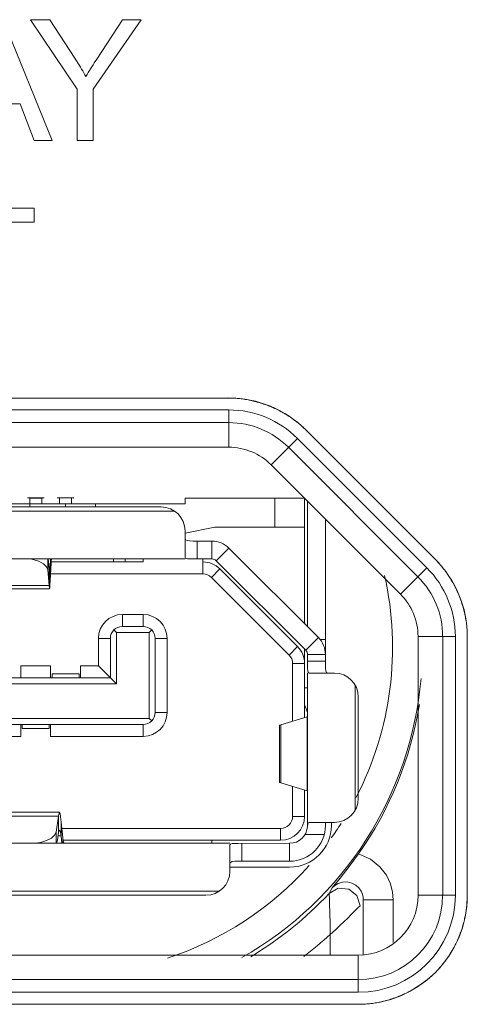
# Model space of a CAD drawing. Header units: millimetres. Extents: x 3925 to 5043, y -86 to 778.
# Tile 250 of 256: x 4782.32 to 4784.19, y 374.06 to 378.18. Entities that reach past the tile are written whole.
import ezdxf

# ---------------------------------------------------------------- set-up
doc = ezdxf.new("R2010")
doc.units = ezdxf.units.MM
doc.header["$LTSCALE"] = 46.255
for name, color, linetype in [('DISPLAY-PORTDXF_CONTINUOUS_LINE', 7, 'CONTINUOUS'), ('H30K-IO-LABEDXF_CONTINUOUS_LINE', 7, 'CONTINUOUS'), ('H30K-REAR-CODXF_CONTINUOUS_LINE', 7, 'CONTINUOUS'), ('H60-LSM-BASEDXF_CONTINUOUS_LINE', 7, 'CONTINUOUS'), ('LABEL-IO-H30DXF_CONTINUOUS_LINE', 7, 'CONTINUOUS')]:
    doc.layers.add(name, color=color, linetype=linetype)

msp = doc.modelspace()

# ---------------------------------------------------------------- linework, layer by layer
at = {"layer": 'DISPLAY-PORTDXF_CONTINUOUS_LINE', "color": 7, "linetype": 'Continuous', "lineweight": 0}
for p, q in [((4780.0088, 376.1548), (4783.0088, 376.1548)), ((4782.4188, 376.18), (4782.3488, 376.18)), ((4782.3588, 376.1423), (4782.3588, 376.1787)), ((4782.3588, 376.1787), (4782.4088, 376.1787)), ((4782.4088, 376.1548), (4782.4088, 376.1787)), ((4782.5438, 376.18), (4782.4738, 376.18)), ((4782.4838, 376.18), (4782.4838, 376.1548)), ((4782.5088, 376.1423), (4782.5088, 376.1548)), ((4782.5338, 376.1548), (4782.5338, 376.18)), ((4782.6338, 376.1548), (4782.6338, 376.1423)), ((4783.0088, 376.1798), (4783.0088, 376.1548)), ((4783.508, 376.1798), (4783.0088, 376.1798)), ((4783.3838, 376.0573), (4783.3838, 376.1798)), ((4783.5088, 375.6537), (4783.5088, 376.1789)), ((4783.5213, 375.6412), (4783.5213, 376.1664)), ((4782.9654, 376.1248), (4779.7398, 376.1248)), ((4779.7963, 376.1423), (4782.9088, 376.1423)), ((4783.5964, 375.4814), (4783.5963, 376.0914)), ((4783.1338, 376.0573), (4783.0088, 376.0323)), ((4783.0088, 375.9311), (4783.0088, 376.0423)), ((4783.1338, 376.0573), (4783.5088, 376.0573)), ((4783.0088, 376.0102), (4783.0112, 376.0047)), ((4783.0588, 375.9248), (4783.0588, 375.9998)), ((4783.1213, 375.9248), (4783.1213, 375.9998)), ((4783.139, 375.9174), (4783.1921, 375.9705)), ((4783.1921, 375.9705), (4783.5671, 375.5955)), ((4779.6963, 375.9248), (4783.0088, 375.9248)), ((4782.4348, 375.9248), (4782.4348, 375.8789)), ((4782.436, 375.9248), (4782.4375, 375.9133)), ((4782.4402, 375.8816), (4782.4375, 375.9133)), ((4782.4459, 375.9248), (4782.4441, 375.8921)), ((4782.4441, 375.8347), (4782.448, 375.9072)), ((4782.448, 375.9248), (4782.448, 375.9072)), ((4782.448, 375.9123), (4782.8338, 375.9123)), ((4782.7088, 375.9248), (4782.7088, 375.9123)), ((4782.7588, 375.9248), (4782.7588, 375.9123)), ((4782.8338, 375.9248), (4782.8338, 375.9123)), ((4783.0088, 375.9311), (4783.0112, 375.9278)), ((4783.0838, 375.8623), (4783.0838, 375.9248)), ((4783.514, 375.5424), (4783.139, 375.9174)), ((4782.4348, 375.8789), (4782.4402, 375.8136)), ((4782.4441, 375.8921), (4782.4393, 375.8921)), ((4782.4402, 375.8136), (4782.4402, 375.8816)), ((4782.4441, 375.8921), (4782.4431, 375.8809)), ((4782.4441, 375.8816), (4782.4441, 375.8347)), ((4782.4456, 375.8623), (4783.0838, 375.8623)), ((4783.1546, 375.883), (4783.1192, 375.8476)), ((4783.4796, 375.558), (4783.1546, 375.883)), ((4783.1192, 375.8476), (4783.4442, 375.5226)), ((4782.4417, 375.7996), (4782.016, 375.7996)), ((4782.4402, 375.8136), (4782.0175, 375.8136)), ((4782.7463, 375.6423), (4782.7463, 375.6923)), ((4782.7463, 375.6923), (4782.8338, 375.6923)), ((4782.8338, 375.6423), (4782.8338, 375.6923)), ((4782.7213, 375.6173), (4782.711, 375.6276)), ((4782.7213, 375.6173), (4782.7213, 375.4023)), ((4782.8588, 375.6173), (4782.7213, 375.6173)), ((4782.7463, 375.6423), (4782.8338, 375.6423)), ((4782.8588, 375.6173), (4782.8692, 375.6276)), ((4782.8588, 375.2573), (4782.8588, 375.6173)), ((4782.6463, 375.4773), (4782.6463, 375.5923)), ((4782.6963, 375.5923), (4782.6463, 375.5923)), ((4782.6963, 375.4273), (4782.6963, 375.5923)), ((4782.8838, 375.5923), (4782.8838, 375.2823)), ((4782.8838, 375.5923), (4782.9338, 375.5923)), ((4782.9338, 375.5923), (4782.9338, 375.2823)), ((4783.514, 375.5424), (4783.5671, 375.5955)), ((4783.5963, 375.5873), (4783.5734, 375.5873)), ((4783.4796, 375.558), (4783.4442, 375.5226)), ((4783.5088, 375.2613), (4783.5088, 375.5476)), ((4783.5214, 375.4817), (4783.5213, 375.5248)), ((4783.5963, 375.5248), (4783.5213, 375.5248)), ((4783.5963, 375.4973), (4783.5213, 375.4973)), ((4782.3213, 375.4773), (4782.3213, 375.4284)), ((4782.3213, 375.4773), (4782.4463, 375.4773)), ((4782.4463, 375.4273), (4782.4463, 375.4773)), ((4782.5713, 375.4773), (4782.5713, 375.4273)), ((4782.5713, 375.4773), (4782.6463, 375.4773)), ((4782.7213, 375.4023), (4782.6463, 375.4773)), ((4783.4588, 375.2462), (4783.4588, 375.4873)), ((4783.5088, 375.4873), (4783.4588, 375.4873)), ((4783.5277, 375.4473), (4783.5244, 375.4497)), ((4783.6068, 375.4473), (4783.6013, 375.4496)), ((4780.0713, 375.4273), (4782.6963, 375.4273)), ((4782.4526, 375.4273), (4782.4526, 375.4447)), ((4782.5651, 375.4447), (4782.4526, 375.4447)), ((4782.5651, 375.4447), (4782.5651, 375.4273)), ((4783.5213, 374.8098), (4783.5213, 375.4473)), ((4783.6338, 375.4473), (4783.5277, 375.4473)), ((4780.0463, 375.4023), (4782.7213, 375.4023)), ((4783.5213, 375.3848), (4783.5088, 375.3848)), ((4783.7213, 374.8738), (4783.7213, 375.3957)), ((4783.7338, 374.9223), (4783.7338, 375.3473)), ((4782.8588, 375.2573), (4779.9088, 375.2573)), ((4782.8692, 375.2469), (4782.8588, 375.2573)), ((4782.8838, 375.2823), (4782.9338, 375.2823)), ((4783.4096, 375.2313), (4783.5202, 375.2647)), ((4783.5202, 375.2647), (4783.5202, 374.9548)), ((4782.8338, 375.2323), (4779.9338, 375.2323)), ((4782.3213, 375.1823), (4782.3213, 375.2323)), ((4782.3276, 375.2148), (4782.3276, 375.2323)), ((4782.3276, 375.2148), (4782.4401, 375.2148)), ((4782.4401, 375.2323), (4782.4401, 375.2148)), ((4782.4463, 375.2323), (4782.4463, 375.1823)), ((4782.8338, 375.2323), (4782.8338, 375.1823)), ((4783.4046, 375.2288), (4783.4046, 374.9907)), ((4783.4096, 375.2313), (4783.4096, 374.9882)), ((4782.3213, 375.1823), (4782.1963, 375.1823)), ((4782.8338, 375.1823), (4782.4463, 375.1823)), ((4783.5202, 374.9548), (4783.4096, 374.9882)), ((4783.4588, 374.8473), (4783.4588, 374.9733)), ((4783.5088, 374.8473), (4783.5088, 374.9582)), ((4781.9741, 374.8646), (4782.4836, 374.8646)), ((4782.4798, 374.8482), (4781.9779, 374.8482)), ((4782.4798, 374.8482), (4782.4687, 374.7812)), ((4782.4798, 374.8482), (4782.4798, 374.7803)), ((4783.5088, 374.8473), (4783.4588, 374.8473)), ((4782.4836, 374.7896), (4782.4847, 374.7888)), ((4782.4968, 374.7582), (4782.4897, 374.8237)), ((4782.4897, 374.8237), (4782.4897, 374.7662)), ((4782.4925, 374.7973), (4783.4088, 374.7973)), ((4783.4088, 374.7473), (4783.4088, 374.7973)), ((4783.5215, 374.8055), (4783.5227, 374.8145)), ((4783.5227, 374.8145), (4783.5246, 374.8203)), ((4783.5246, 374.8203), (4783.5277, 374.8223)), ((4783.5277, 374.8223), (4783.6338, 374.8223)), ((4783.5963, 374.8098), (4783.5963, 374.8223)), ((4783.6213, 374.8098), (4783.6213, 374.8223)), ((4782.4687, 374.7812), (4782.4687, 374.7348)), ((4782.4708, 374.7348), (4782.4746, 374.7486)), ((4782.4746, 374.7486), (4782.4798, 374.7803)), ((4782.4775, 374.7662), (4782.4897, 374.7662)), ((4782.4897, 374.7662), (4782.4931, 374.7348)), ((4782.4968, 374.7582), (4782.4968, 374.7348)), ((4783.5916, 374.7723), (4783.5113, 374.7723)), ((4779.6963, 374.7348), (4783.1963, 374.7348)), ((4783.4088, 374.7473), (4782.4985, 374.7473)), ((4783.1213, 374.7473), (4783.1213, 374.7348)), ((4783.1963, 374.7284), (4783.1988, 374.7317)), ((4783.1963, 374.6173), (4783.1963, 374.7284)), ((4783.2308, 374.7347), (4783.4463, 374.7348)), ((4783.2463, 374.6598), (4783.2463, 374.7348)), ((4783.4463, 374.6598), (4783.4463, 374.7348)), ((4783.1963, 374.6493), (4783.1987, 374.6548)), ((4783.1963, 374.6348), (4783.4463, 374.6348)), ((4783.4463, 374.6598), (4783.2305, 374.6597)), ((4779.7398, 374.5348), (4783.1529, 374.5348)), ((4779.7963, 374.5173), (4783.0963, 374.5173))]:
    msp.add_line(p, q, dxfattribs=at)
for points in [[(4783.0112, 376.0047), (4783.0182, 376.0015), (4783.0293, 376.0001), (4783.0433, 375.9998), (4783.1213, 375.9998)], [(4782.3613, 375.9248), (4782.3711, 375.9231), (4782.3967, 375.915), (4782.4166, 375.9045), (4782.4296, 375.8922), (4782.4348, 375.8789)], [(4782.448, 375.9072), (4782.4488, 375.9168), (4782.4496, 375.9227), (4782.4504, 375.9248)], [(4783.0112, 375.9278), (4783.0183, 375.9258), (4783.0292, 375.925), (4783.0433, 375.9248), (4783.1213, 375.9248)], [(4782.4417, 375.8746), (4782.4411, 375.8755), (4782.4402, 375.8816)], [(4782.4431, 375.8809), (4782.4421, 375.8752), (4782.4417, 375.8746)], [(4782.4417, 375.7996), (4782.4425, 375.804), (4782.4433, 375.8159), (4782.4441, 375.8347)], [(4782.4402, 375.8136), (4782.4409, 375.8029), (4782.4417, 375.7996)], [(4783.5244, 375.4497), (4783.5224, 375.4567), (4783.5216, 375.4678), (4783.5214, 375.4817)], [(4783.6013, 375.4496), (4783.5982, 375.4564), (4783.5967, 375.4673), (4783.5964, 375.4814)], [(4783.4046, 375.2288), (4783.4052, 375.2297), (4783.4096, 375.2313)], [(4783.4096, 374.9882), (4783.4052, 374.9898), (4783.4046, 374.9907)], [(4782.4836, 374.8646), (4782.4818, 374.8608), (4782.4798, 374.8482)], [(4782.4897, 374.8237), (4782.4877, 374.8456), (4782.4857, 374.8594), (4782.4836, 374.8646)], [(4782.4798, 374.7803), (4782.4823, 374.7885), (4782.4836, 374.7896)], [(4782.4687, 374.7812), (4782.4627, 374.7682), (4782.4492, 374.7563), (4782.4293, 374.7462), (4782.4041, 374.7385), (4782.3815, 374.7348)], [(4782.4847, 374.7888), (4782.4872, 374.7812), (4782.4897, 374.7662)], [(4782.5028, 374.7348), (4782.5008, 374.7374), (4782.4988, 374.7454), (4782.4968, 374.7582)], [(4783.1988, 374.7317), (4783.2058, 374.7337), (4783.2168, 374.7345), (4783.2308, 374.7347)], [(4783.1987, 374.6548), (4783.2055, 374.658), (4783.2164, 374.6594), (4783.2305, 374.6597)]]:
    msp.add_lwpolyline(points, dxfattribs=at)
for centre, radius, start, end in [((4782.9088, 376.0423), 0.1, 0, 90), ((4783.1213, 375.8998), 0.1, 45, 90), ((4783.0838, 375.8123), 0.1, 45, 90), ((4783.1213, 375.8998), 0.025, 45, 90), ((4783.0838, 375.8123), 0.05, 45, 90), ((4782.7463, 375.5923), 0.1, 90, 180), ((4782.8338, 375.5923), 0.1, 0, 90), ((4782.7463, 375.5923), 0.05, 90, 180), ((4782.8338, 375.5923), 0.05, 0, 90), ((4783.4963, 375.5248), 0.1, 0, 45), ((4783.4088, 375.4873), 0.1, 0, 45), ((4783.4963, 375.5248), 0.025, 0, 45), ((4783.4088, 375.4873), 0.05, 0, 45), ((4783.6338, 375.3473), 0.1, 0, 90), ((4783.4013, 375.2473), 0.125, 16.2602, 30.6834), ((4782.8338, 375.2823), 0.1, 270, 0), ((4782.8338, 375.2823), 0.05, 270, 0), ((4783.6338, 374.9223), 0.1, 270, 0), ((4783.4088, 374.8473), 0.1, 270, 0), ((4783.4088, 374.8473), 0.05, 270, 0), ((4783.4463, 374.8098), 0.175, 270, 360), ((4783.4463, 374.8098), 0.15, 270, 0), ((4783.4463, 374.8098), 0.075, 270, 356.7756), ((4783.0963, 374.6173), 0.1, 270, 0)]:
    msp.add_arc(centre, radius, start, end, dxfattribs=at)
at = {"layer": 'H30K-IO-LABEDXF_CONTINUOUS_LINE', "color": 7, "linetype": 'Continuous', "lineweight": 0}
for p, q in [((4782.2472, 378.1815), (4782.4529, 377.6763)), ((4782.5568, 377.8903), (4782.3621, 378.1815)), ((4782.3621, 378.1815), (4782.4425, 378.1815)), ((4782.8256, 378.1815), (4782.6238, 377.8903)), ((4782.6393, 378.0166), (4782.7476, 378.1815)), ((4782.7476, 378.1815), (4782.8256, 378.1815)), ((4782.629, 378.0006), (4782.6393, 378.0166)), ((4782.5568, 377.6763), (4782.5568, 377.8903)), ((4782.6238, 377.8903), (4782.6238, 377.6763)), ((4782.3184, 377.8294), (4782.1056, 377.8294)), ((4782.3768, 377.6763), (4782.3184, 377.8294)), ((4782.4529, 377.6763), (4782.3768, 377.6763)), ((4782.6238, 377.6763), (4782.5568, 377.6763)), ((4781.978, 377.3933), (4782.378, 377.3933)), ((4782.378, 377.3933), (4782.378, 377.334)), ((4782.378, 377.334), (4782.2115, 377.334)), ((4779.2839, 376.5982), (4783.1919, 376.5982)), ((4783.5128, 376.4663), (4784.0564, 375.9227)), ((4784.1709, 375.7269), (4784.1754, 375.7105)), ((4784.19, 375.6002), (4784.19, 374.5172)), ((4783.7339, 374.0611), (4779.2839, 374.0611))]:
    msp.add_line(p, q, dxfattribs=at)
for points in [[(4782.4425, 378.1815), (4782.5473, 378.021), (4782.5522, 378.0134), (4782.557, 378.0058), (4782.5618, 377.9981), (4782.5666, 377.9904), (4782.5713, 377.9827), (4782.5759, 377.9749), (4782.5805, 377.9671), (4782.5851, 377.9593), (4782.5895, 377.9514), (4782.594, 377.9436)], [(4782.594, 377.9436), (4782.5988, 377.9518), (4782.6037, 377.96), (4782.6087, 377.9682), (4782.6137, 377.9763), (4782.6187, 377.9844), (4782.6238, 377.9925), (4782.629, 378.0006)], [(4783.1919, 376.5982), (4783.1977, 376.5982), (4783.2034, 376.5981), (4783.2091, 376.5979), (4783.2149, 376.5976), (4783.2206, 376.5972), (4783.2264, 376.5968), (4783.2322, 376.5962), (4783.2379, 376.5956), (4783.2437, 376.595), (4783.2495, 376.5942), (4783.2552, 376.5934), (4783.261, 376.5924), (4783.2668, 376.5915), (4783.2725, 376.5904), (4783.2783, 376.5893), (4783.284, 376.588), (4783.2897, 376.5868), (4783.2955, 376.5854), (4783.3012, 376.584)], [(4783.3012, 376.584), (4783.3035, 376.5834), (4783.3058, 376.5828), (4783.308, 376.5821), (4783.3103, 376.5815), (4783.3126, 376.5809), (4783.3149, 376.5802), (4783.3172, 376.5795), (4783.3194, 376.5789)], [(4783.3194, 376.5789), (4783.3253, 376.5771), (4783.3312, 376.5752), (4783.3371, 376.5732), (4783.3429, 376.5712), (4783.3487, 376.5691), (4783.3545, 376.5669), (4783.3603, 376.5646), (4783.366, 376.5623), (4783.3717, 376.5599), (4783.3774, 376.5574), (4783.383, 376.5549), (4783.3886, 376.5523), (4783.3942, 376.5496), (4783.3997, 376.5468), (4783.4052, 376.544), (4783.4106, 376.5411)], [(4783.4106, 376.5411), (4783.413, 376.5398), (4783.4153, 376.5386), (4783.4176, 376.5373), (4783.4199, 376.536), (4783.4222, 376.5347), (4783.4245, 376.5333), (4783.4268, 376.532)], [(4783.4268, 376.532), (4783.4314, 376.5292), (4783.436, 376.5264), (4783.4405, 376.5236), (4783.445, 376.5207), (4783.4494, 376.5178), (4783.4539, 376.5148), (4783.4582, 376.5117), (4783.4626, 376.5087), (4783.4668, 376.5055), (4783.4711, 376.5023), (4783.4753, 376.4991), (4783.4795, 376.4959), (4783.4836, 376.4925), (4783.4876, 376.4892), (4783.4916, 376.4858), (4783.4956, 376.4823), (4783.4995, 376.4788)], [(4783.4995, 376.4788), (4783.5012, 376.4773), (4783.5029, 376.4758), (4783.5046, 376.4742), (4783.5062, 376.4726), (4783.5079, 376.471), (4783.5096, 376.4695), (4783.5112, 376.4679), (4783.5128, 376.4663)], [(4784.0564, 375.9227), (4784.0606, 375.9185), (4784.0647, 375.9142), (4784.0688, 375.9098), (4784.0728, 375.9053), (4784.0767, 375.9008), (4784.0806, 375.8962), (4784.0845, 375.8916), (4784.0882, 375.8869), (4784.092, 375.8821), (4784.0956, 375.8773), (4784.0992, 375.8724), (4784.1028, 375.8675), (4784.1063, 375.8625), (4784.1097, 375.8574), (4784.113, 375.8523), (4784.1163, 375.8472), (4784.1196, 375.842), (4784.1227, 375.8367), (4784.1258, 375.8315)], [(4784.1258, 375.8315), (4784.129, 375.826), (4784.132, 375.8204), (4784.135, 375.8148), (4784.1379, 375.8092), (4784.1408, 375.8036), (4784.1435, 375.7979), (4784.1462, 375.7921), (4784.1488, 375.7863), (4784.1514, 375.7805), (4784.1539, 375.7747), (4784.1563, 375.7688), (4784.1586, 375.7629), (4784.1608, 375.757), (4784.163, 375.751), (4784.1651, 375.745), (4784.1671, 375.739), (4784.169, 375.733), (4784.1709, 375.7269)], [(4784.1754, 375.7105), (4784.1769, 375.7047), (4784.1783, 375.6989), (4784.1796, 375.6932), (4784.1808, 375.6874), (4784.182, 375.6815), (4784.1831, 375.6757), (4784.1841, 375.6699), (4784.185, 375.6641), (4784.1859, 375.6583), (4784.1866, 375.6524), (4784.1873, 375.6466), (4784.1879, 375.6408), (4784.1885, 375.635), (4784.1889, 375.6292), (4784.1893, 375.6234), (4784.1896, 375.6176), (4784.1898, 375.6118), (4784.1899, 375.606), (4784.19, 375.6002)], [(4784.19, 374.5172), (4784.1899, 374.5118), (4784.1898, 374.5064), (4784.1897, 374.5009), (4784.1894, 374.4955), (4784.1891, 374.4901), (4784.1887, 374.4847), (4784.1883, 374.4793), (4784.1878, 374.4739), (4784.1872, 374.4684), (4784.1865, 374.463), (4784.1858, 374.4576), (4784.185, 374.4522), (4784.1842, 374.4468), (4784.1833, 374.4414), (4784.1823, 374.436), (4784.1812, 374.4306), (4784.1801, 374.4252), (4784.1789, 374.4198)], [(4784.1789, 374.4198), (4784.1776, 374.4141), (4784.1762, 374.4085), (4784.1748, 374.4028), (4784.1732, 374.3971), (4784.1716, 374.3915), (4784.17, 374.3859), (4784.1682, 374.3803), (4784.1664, 374.3747), (4784.1645, 374.3692), (4784.1625, 374.3636), (4784.1605, 374.3581), (4784.1584, 374.3526), (4784.1563, 374.3471), (4784.154, 374.3417), (4784.1517, 374.3363), (4784.1493, 374.3309), (4784.1469, 374.3255)], [(4784.1469, 374.3255), (4784.1444, 374.3201), (4784.1418, 374.3147), (4784.1391, 374.3094), (4784.1364, 374.3041), (4784.1336, 374.2988), (4784.1307, 374.2936), (4784.1277, 374.2884), (4784.1247, 374.2832), (4784.1217, 374.2781), (4784.1185, 374.273), (4784.1153, 374.268), (4784.1121, 374.2629), (4784.1087, 374.258), (4784.1053, 374.2531), (4784.1019, 374.2482), (4784.0983, 374.2434), (4784.0947, 374.2386), (4784.0911, 374.2339)], [(4784.0911, 374.2339), (4784.089, 374.2312), (4784.0868, 374.2285), (4784.0846, 374.2258), (4784.0824, 374.2231), (4784.0802, 374.2205), (4784.0779, 374.2179), (4784.0757, 374.2153), (4784.0734, 374.2127), (4784.0711, 374.2101), (4784.0688, 374.2076), (4784.0664, 374.205)], [(4784.046, 374.1846), (4784.0436, 374.1824), (4784.0412, 374.1803), (4784.0388, 374.1781), (4784.0364, 374.1759), (4784.034, 374.1738), (4784.0315, 374.1717), (4784.029, 374.1696), (4784.0265, 374.1675), (4784.024, 374.1654), (4784.0215, 374.1634), (4784.019, 374.1614)], [(4784.0664, 374.205), (4784.0644, 374.2029), (4784.0624, 374.2008), (4784.0604, 374.1988), (4784.0584, 374.1967), (4784.0564, 374.1947), (4784.0543, 374.1926), (4784.0523, 374.1906), (4784.0502, 374.1886), (4784.0481, 374.1866), (4784.046, 374.1846)], [(4784.019, 374.1614), (4784.0145, 374.1579), (4784.0099, 374.1544), (4784.0053, 374.151), (4784.0007, 374.1476), (4783.996, 374.1444), (4783.9913, 374.1411), (4783.9865, 374.138), (4783.9817, 374.1348), (4783.9769, 374.1318), (4783.972, 374.1288), (4783.9671, 374.1259), (4783.9621, 374.123), (4783.9572, 374.1202), (4783.9521, 374.1174), (4783.9471, 374.1148), (4783.942, 374.1121), (4783.9369, 374.1096)], [(4783.9369, 374.1096), (4783.9314, 374.1069), (4783.9259, 374.1043), (4783.9203, 374.1018), (4783.9147, 374.0993), (4783.9091, 374.0969), (4783.9034, 374.0946), (4783.8977, 374.0924), (4783.892, 374.0902), (4783.8863, 374.0881), (4783.8805, 374.0861), (4783.8748, 374.0841), (4783.869, 374.0823), (4783.8631, 374.0805), (4783.8573, 374.0788), (4783.8515, 374.0771), (4783.8456, 374.0756), (4783.8397, 374.0741)], [(4783.8397, 374.0741), (4783.8339, 374.0727), (4783.828, 374.0714), (4783.8222, 374.0702), (4783.8163, 374.069), (4783.8105, 374.0679), (4783.8046, 374.0669), (4783.7987, 374.066), (4783.7928, 374.0651), (4783.7869, 374.0644), (4783.781, 374.0637), (4783.7751, 374.0631), (4783.7692, 374.0626), (4783.7633, 374.0621), (4783.7574, 374.0617), (4783.7515, 374.0614), (4783.7456, 374.0612), (4783.7398, 374.0611), (4783.7339, 374.0611)]]:
    msp.add_lwpolyline(points, dxfattribs=at)
at = {"layer": 'H30K-REAR-CODXF_CONTINUOUS_LINE', "color": 7, "linetype": 'Continuous', "lineweight": 0}
for p, q in [((4779.2838, 376.5483), (4783.1919, 376.5483)), ((4783.1919, 376.5483), (4783.1919, 376.3923)), ((4779.2838, 376.4953), (4783.1919, 376.4953)), ((4783.479, 376.4294), (4783.3687, 376.319)), ((4783.479, 376.4294), (4784.021, 375.8874)), ((4779.2838, 376.3923), (4783.1919, 376.3923)), ((4783.4415, 376.3919), (4783.9835, 375.8499)), ((4783.3687, 376.319), (4783.9106, 375.7771)), ((4784.021, 375.8874), (4783.9106, 375.7771)), ((4783.9838, 375.6003), (4783.9838, 374.5173)), ((4784.1399, 375.6003), (4783.9838, 375.6003)), ((4784.0869, 375.6003), (4784.0869, 374.5173)), ((4784.1399, 375.6003), (4784.1399, 374.5173)), ((4784.1399, 374.5173), (4783.9838, 374.5173)), ((4783.7338, 374.2673), (4779.2838, 374.2673)), ((4783.7338, 374.1112), (4783.7338, 374.2673)), ((4783.7338, 374.1642), (4779.2838, 374.1642)), ((4783.7338, 374.1112), (4779.2838, 374.1112))]:
    msp.add_line(p, q, dxfattribs=at)
for centre, radius, start, end in [((4783.1919, 376.1423), 0.4061, 45, 90), ((4783.1919, 376.1423), 0.353, 45, 90), ((4783.1919, 376.1423), 0.25, 45, 90), ((4783.7338, 375.6003), 0.4061, 0, 45), ((4783.7338, 375.6003), 0.353, 0, 45), ((4783.7338, 375.6003), 0.25, 0, 45), ((4783.7338, 374.5173), 0.4061, 270, 0), ((4783.7338, 374.5173), 0.353, 270, 0), ((4783.7338, 374.5173), 0.25, 270, 0)]:
    msp.add_arc(centre, radius, start, end, dxfattribs=at)
at = {"layer": 'H60-LSM-BASEDXF_CONTINUOUS_LINE', "color": 7, "linetype": 'Continuous', "lineweight": 0}
for p, q in [((4783.8512, 374.6009), (4783.8237, 374.637)), ((4783.6239, 374.5482), (4783.6115, 374.5249)), ((4783.6115, 374.5249), (4783.6127, 374.5008)), ((4783.7546, 374.2673), (4783.7546, 374.4982)), ((4783.7546, 374.4982), (4783.8796, 374.4982)), ((4783.8796, 374.3197), (4783.8796, 374.4982)), ((4783.6163, 374.3538), (4783.6163, 374.2673))]:
    msp.add_line(p, q, dxfattribs=at)
for points in [[(4783.6239, 374.5482), (4783.6581, 374.5892), (4783.696, 374.6374), (4783.7348, 374.6905)], [(4783.8237, 374.637), (4783.7843, 374.6687), (4783.7348, 374.6905)], [(4783.8796, 374.4982), (4783.8769, 374.531), (4783.8682, 374.5648), (4783.8512, 374.6009)], [(4783.7412, 374.4737), (4783.7282, 374.5158), (4783.6937, 374.5433), (4783.6497, 374.5468), (4783.6115, 374.5249)], [(4783.7546, 374.4982), (4783.7538, 374.51), (4783.7509, 374.522), (4783.7453, 374.5349), (4783.7363, 374.5479), (4783.7232, 374.5597), (4783.7064, 374.5686), (4783.6873, 374.5731), (4783.6677, 374.5724), (4783.6498, 374.567), (4783.6352, 374.5585), (4783.6239, 374.5482)], [(4783.6127, 374.5008), (4783.6138, 374.4724), (4783.6145, 374.454), (4783.6151, 374.433), (4783.6156, 374.4094), (4783.616, 374.383), (4783.6163, 374.3537)], [(4783.6569, 374.3913), (4783.674, 374.4075), (4783.6893, 374.4222), (4783.7026, 374.4352), (4783.7139, 374.4463), (4783.7306, 374.4629)], [(4783.7306, 374.4629), (4783.736, 374.4685), (4783.7396, 374.472), (4783.7412, 374.4737)], [(4783.6163, 374.3537), (4783.6377, 374.3733), (4783.6569, 374.3913)]]:
    msp.add_lwpolyline(points, dxfattribs=at)
for radius, start, end in [(1.3684, 332.6479, 12.678), (1.4934, 299.5981, 355.0184), (1.5, 324.8168, 350.8073), (1.3684, 324.3447, 327.3822), (1.3684, 288.1738, 318.1225), (1.5088, 300.9204, 316.9565), (1.6337, 307.6177, 312.6806)]:
    msp.add_arc((4782.5088, 375.5548), radius, start, end, dxfattribs=at)
at = {"layer": 'LABEL-IO-H30DXF_CONTINUOUS_LINE', "color": 7, "linetype": 'Continuous', "lineweight": 0}
for p, q in [((4779.2838, 376.5983), (4783.1919, 376.5983)), ((4783.5144, 376.4647), (4784.0563, 375.9228)), ((4784.1899, 375.6003), (4784.1899, 374.5173)), ((4783.7338, 374.0612), (4779.2838, 374.0612))]:
    msp.add_line(p, q, dxfattribs=at)
for centre, start, end in [((4783.1919, 376.1423), 45, 90), ((4783.7338, 375.6003), 0, 45), ((4783.7338, 374.5173), 270, 0)]:
    msp.add_arc(centre, 0.4561, start, end, dxfattribs=at)

doc.saveas('drawing.dxf')
